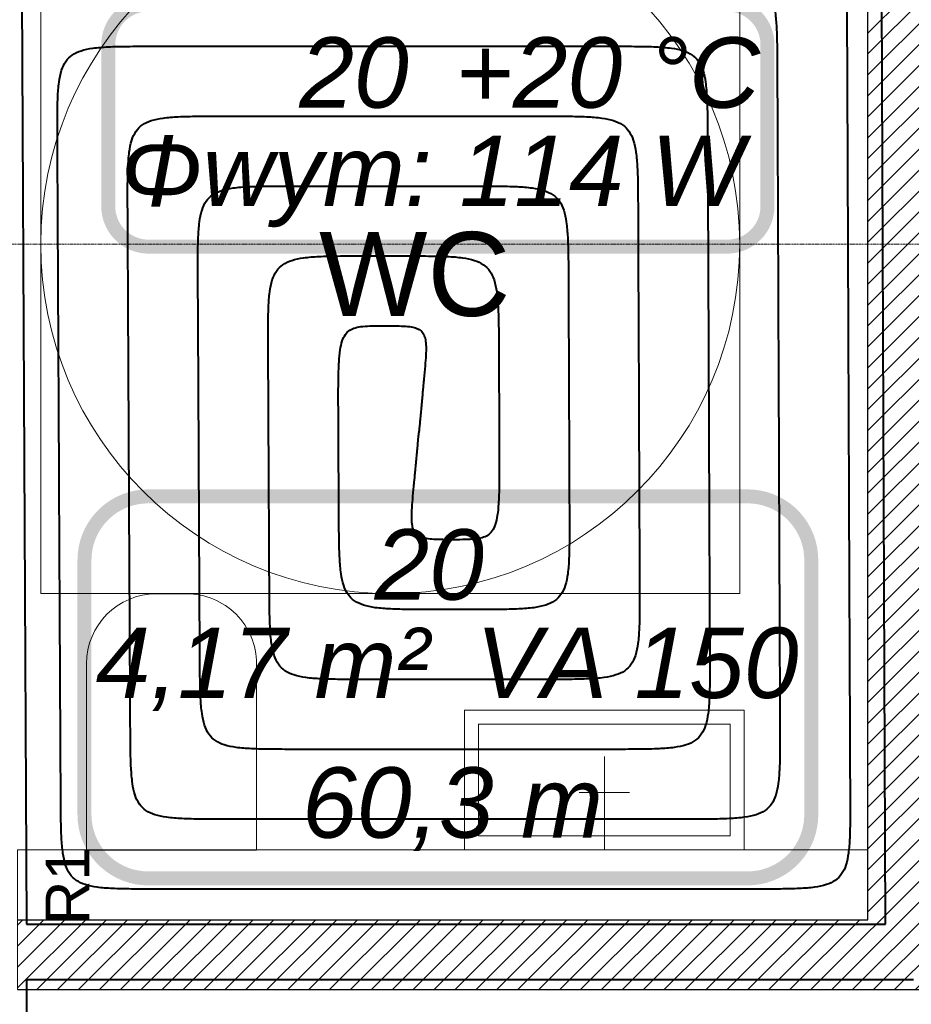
# Model space of a CAD drawing. Header units: millimetres. Extents: x 49908 to 79848, y -11883 to -3092.
# Tile 97 of 222: x 68701 to 68892, y -5190 to -4978. Entities that reach past the tile are written whole.
import ezdxf
from ezdxf.enums import TextEntityAlignment as Align
from ezdxf.lldxf.tags import DXFTag

# ---------------------------------------------------------------- set-up
doc = ezdxf.new("R2010")
doc.units = ezdxf.units.MM
doc.linetypes.add('AUSGEZOGEN', pattern=[0])
doc.linetypes.add('DASHDOT', pattern=[1, 0.5, -0.25, 0, -0.25])
for name, color, linetype, lineweight in [('A wyp ruchome', 9, 'Continuous', 9), ('A_HATCH', 9, 'Continuous', 9), ('A_MUROWANE', 9, 'Continuous', 25), ('A_OSIE', 9, 'DASHDOT', 9), ('\x9dciany', 9, 'Continuous', 9)]:
    doc.layers.add(name, color=color, linetype=linetype, lineweight=lineweight)
doc.layers.add('IS_Inne_Urzadzenia_Therm', color=7, linetype='Continuous')
doc.layers.add('IS_Text_Konstrukcji', color=7, linetype='Continuous')
doc.layers.add('IS_Ogrzewanie_płaszczyznowe', color=7, linetype='SOLID', true_color=0xac00e6)
doc.layers.add('IS_Ogrzewanie_płaszczyznowe_-_opis', color=7, linetype='SOLID', true_color=0xf000f0)
doc.layers.add('IS_Rys.pętli_o.p._Powrót', color=7, linetype='DASH', lineweight=13, true_color=0x4c9a5f)
doc.layers.add('IS_Rys.pętli_o.p._Zasilanie', color=7, linetype='SOLID', lineweight=13, true_color=0xff8c1a)
doc.styles.add('Arial CE', font='arial.ttf')
tags = doc.linetypes.add('DASH', pattern=[15, 10, -5]).pattern_tags.tags
tags[6:7] = [DXFTag(74, 4), DXFTag(75, 0), DXFTag(340, '0'), DXFTag(46, 0.0), DXFTag(50, 0.0), DXFTag(44, 0.0), DXFTag(45, 0.0)]
tags[4:5] = [DXFTag(74, 4), DXFTag(75, 0), DXFTag(340, '0'), DXFTag(46, 0.0), DXFTag(50, 0.0), DXFTag(44, 0.0), DXFTag(45, 0.0)]
tags = doc.linetypes.add('SOLID', pattern=[10, 10, 0]).pattern_tags.tags
tags[6:7] = [DXFTag(74, 4), DXFTag(75, 0), DXFTag(340, '0'), DXFTag(46, 0.0), DXFTag(50, 0.0), DXFTag(44, 0.0), DXFTag(45, 0.0)]
tags[4:5] = [DXFTag(74, 4), DXFTag(75, 0), DXFTag(340, '0'), DXFTag(46, 0.0), DXFTag(50, 0.0), DXFTag(44, 0.0), DXFTag(45, 0.0)]

msp = doc.modelspace()

# ---------------------------------------------------------------- hatches: boundary and pattern name
at = {"layer": 'A_HATCH', "transparency": 33554687}
h = msp.add_hatch(dxfattribs=at)
h.set_pattern_fill('ANSI31', color=256, angle=360)
h.set_pattern_definition([(45, (16000, 0), (-2.24506403, 2.24506403), [])])
h.paths.add_polyline_path([(69080.47, -5171.63), (68897.97, -5171.63), (68897.97, -4946.63), (68882.97, -4946.63), (68882.97, -5171.63), (68700.47, -5171.63), (68700.47, -5186.63), (69080.47, -5186.63)])

# ---------------------------------------------------------------- linework, layer by layer
at = {"layer": 'A wyp ruchome'}
msp.add_lwpolyline([(68751.79, -5156.66), (68751.78, -5116.66, 0.414214), (68736.77, -5101.67), (68730.27, -5101.67, 0.414205), (68715.28, -5116.68), (68715.29, -5156.67), (68751.79, -5156.66)], format="xyb", dxfattribs=at)
for points in [[(68796.44, -5126.62), (68856.44, -5126.62), (68856.44, -5156.62), (68796.44, -5156.62)], [(68799.44, -5129.62), (68853.44, -5129.62), (68853.44, -5153.62), (68799.44, -5153.62)]]:
    msp.add_lwpolyline(points, close=True, dxfattribs=at)
at = {"layer": 'A wyp ruchome', "color": 8, "linetype": 'AUSGEZOGEN', "lineweight": 0}
for points in [[(68826.44, -5156.62), (68826.44, -5136.62)], [(68821.05, -5144.32), (68831.82, -5144.32)]]:
    msp.add_lwpolyline(points, dxfattribs=at)
at = {"layer": 'A wyp ruchome'}
msp.add_lwpolyline([(68882.97, -5156.62), (68700.47, -5156.62), (68700.47, -5186.63)], dxfattribs=at)
at = {"layer": 'A_MUROWANE'}
msp.add_line((68700.47, -5186.63), (69080.47, -5186.63), dxfattribs=at)
msp.add_lwpolyline([(68700.47, -5171.63), (68882.97, -5171.63), (68882.97, -4946.63)], dxfattribs=at)
at = {"layer": 'A_OSIE', "ltscale": 0.3, "transparency": 33554559}
msp.add_line((70341.81, -5026.63), (67440.85, -5026.63), dxfattribs=at)
at = {"layer": 'IS_Ogrzewanie_płaszczyznowe', "lineweight": 40}
for p, q in [((68701.24, -4946.65), (68702.39, -5172.55)), ((68886.78, -5172.55), (68885.86, -4946.65)), ((68702.39, -5172.55), (68886.78, -5172.55)), ((68892.8, -5184.55), (68702.42, -5184.55)), ((68702.42, -5184.55), (68702.42, -5486.65))]:
    msp.add_line(p, q, dxfattribs=at)
at = {"layer": 'IS_Ogrzewanie_płaszczyznowe_-_opis'}
msp.add_lwpolyline([(68728.51, -5162.75, 3, 3, 0), (68857.18, -5162.75, 3, 3, 0.414214), (68870.84, -5149.08, 3, 3, 0), (68870.84, -5094.41, 3, 3, 0.414214), (68857.18, -5080.75, 3, 3, 0), (68728.51, -5080.75, 3, 3, 0.414214), (68714.84, -5094.41, 3, 3, 0), (68714.84, -5149.08, 3, 3, 0.414214), (68728.51, -5162.75, 3, 3, 0)], format="xyseb", dxfattribs=at)
at = {"layer": 'IS_Rys.pętli_o.p._Powrót', "lineweight": 40}
for points, knots in [([(68878.47, -4974.15), (68878.47, -4975.47), (68878.49, -4980.44), (68878.54, -4990.84), (68878.6, -5006.63), (68878.68, -5026.28), (68878.77, -5048.23), (68878.86, -5070.96), (68878.95, -5092.92), (68879.03, -5112.56), (68879.1, -5128.35), (68879.14, -5138.76), (68879.16, -5143.72), (68879.17, -5145.05)], [0, 0, 0, 0, 0.039804, 0.148945, 0.312015, 0.513605, 0.738307, 0.970713, 1.195415, 1.397005, 1.560075, 1.669216, 1.70902, 1.70902, 1.70902, 1.70902]), ([(68709.04, -5004.15), (68709.03, -5002.49), (68709.01, -4999.47), (68709.07, -4995.37), (68709.29, -4992.06), (68709.79, -4989.43), (68710.69, -4987.37), (68712.17, -4985.88), (68714.23, -4984.97), (68716.85, -4984.46), (68720.16, -4984.22), (68724.26, -4984.14), (68727.28, -4984.15), (68728.94, -4984.15)], [0, 0, 0, 0, 0.0497365, 0.090466, 0.1231833, 0.1491516, 0.1702801, 0.1895688, 0.2106973, 0.2366656, 0.2693829, 0.3101124, 0.3598489, 0.3598489, 0.3598489, 0.3598489]), ([(68728.94, -4984.15), (68729.71, -4984.15), (68732.6, -4984.15), (68738.66, -4984.15), (68747.86, -4984.15), (68759.31, -4984.15), (68772.1, -4984.15), (68785.34, -4984.15), (68798.14, -4984.15), (68809.58, -4984.15), (68818.78, -4984.15), (68824.84, -4984.15), (68827.74, -4984.15), (68828.51, -4984.15)], [0, 0, 0, 0, 0.0231915, 0.086781, 0.1817912, 0.2992448, 0.4301644, 0.5655726, 0.6964922, 0.8139458, 0.908956, 0.9725455, 0.995737, 0.995737, 0.995737, 0.995737]), ([(68828.51, -4984.15), (68830.17, -4984.15), (68833.18, -4984.14), (68837.29, -4984.22), (68840.6, -4984.46), (68843.23, -4984.97), (68845.29, -4985.88), (68846.78, -4987.37), (68847.7, -4989.43), (68848.22, -4992.06), (68848.48, -4995.37), (68848.57, -4999.47), (68848.58, -5002.49), (68848.59, -5004.15)], [0, 0, 0, 0, 0.0497379, 0.090477, 0.1232205, 0.1492386, 0.170443, 0.1898203, 0.2110247, 0.2370428, 0.2697863, 0.3105254, 0.3602633, 0.3602633, 0.3602633, 0.3602633]), ([(68709.75, -5145.05), (68709.75, -5143.95), (68709.73, -5139.86), (68709.68, -5131.29), (68709.62, -5118.26), (68709.53, -5102.07), (68709.44, -5083.97), (68709.35, -5065.23), (68709.26, -5047.13), (68709.17, -5030.93), (68709.11, -5017.91), (68709.06, -5009.33), (68709.04, -5005.24), (68709.04, -5004.15)], [0, 0, 0, 0, 0.032817, 0.1228, 0.257245, 0.423449, 0.608708, 0.800318, 0.985577, 1.151781, 1.286226, 1.376209, 1.409026, 1.409026, 1.409026, 1.409026]), ([(68848.59, -5004.15), (68848.59, -5005.01), (68848.61, -5008.23), (68848.63, -5014.98), (68848.68, -5025.23), (68848.73, -5037.97), (68848.79, -5052.22), (68848.85, -5066.97), (68848.91, -5081.22), (68848.96, -5093.97), (68849, -5104.22), (68849.03, -5110.96), (68849.04, -5114.19), (68849.04, -5115.05)], [0, 0, 0, 0, 0.02583, 0.096653, 0.202472, 0.333288, 0.479101, 0.629914, 0.775728, 0.906543, 1.012362, 1.083186, 1.109015, 1.109015, 1.109015, 1.109015]), ([(68739.19, -5034.15), (68739.18, -5032.49), (68739.16, -5029.47), (68739.22, -5025.37), (68739.45, -5022.06), (68739.94, -5019.43), (68740.84, -5017.37), (68742.32, -5015.88), (68744.38, -5014.97), (68747, -5014.46), (68750.31, -5014.22), (68754.41, -5014.14), (68757.43, -5014.15), (68759.09, -5014.15)], [0, 0, 0, 0, 0.0497365, 0.090466, 0.1231833, 0.1491516, 0.1702801, 0.1895688, 0.2106973, 0.2366656, 0.2693829, 0.3101124, 0.3598489, 0.3598489, 0.3598489, 0.3598489]), ([(68759.09, -5014.15), (68759.4, -5014.15), (68760.54, -5014.15), (68762.95, -5014.15), (68766.6, -5014.15), (68771.15, -5014.15), (68776.23, -5014.15), (68781.49, -5014.15), (68786.57, -5014.15), (68791.11, -5014.15), (68794.77, -5014.15), (68797.18, -5014.15), (68798.32, -5014.15), (68798.63, -5014.15)], [0, 0, 0, 0, 0.0092099, 0.034463, 0.072194, 0.1188378, 0.1708294, 0.2246035, 0.2765951, 0.3232389, 0.3609699, 0.386223, 0.3954329, 0.3954329, 0.3954329, 0.3954329]), ([(68798.63, -5014.15), (68800.29, -5014.15), (68803.31, -5014.14), (68807.41, -5014.22), (68810.72, -5014.46), (68813.35, -5014.97), (68815.41, -5015.88), (68816.91, -5017.37), (68817.83, -5019.43), (68818.35, -5022.06), (68818.6, -5025.37), (68818.7, -5029.47), (68818.71, -5032.49), (68818.71, -5034.15)], [0, 0, 0, 0, 0.0497379, 0.090477, 0.1232205, 0.1492386, 0.170443, 0.1898203, 0.2110247, 0.2370428, 0.2697863, 0.3105254, 0.3602633, 0.3602633, 0.3602633, 0.3602633]), ([(68739.6, -5115.05), (68739.6, -5114.42), (68739.59, -5112.07), (68739.56, -5107.15), (68739.52, -5099.67), (68739.48, -5090.37), (68739.42, -5079.98), (68739.37, -5069.22), (68739.32, -5058.82), (68739.27, -5049.52), (68739.23, -5042.05), (68739.2, -5037.12), (68739.19, -5034.77), (68739.19, -5034.15)], [0, 0, 0, 0, 0.0188427, 0.070508, 0.1477021, 0.243131, 0.3495008, 0.4595176, 0.5658874, 0.6613163, 0.7385104, 0.7901757, 0.8090184, 0.8090184, 0.8090184, 0.8090184]), ([(68818.71, -5034.15), (68818.71, -5034.54), (68818.72, -5036.02), (68818.73, -5039.12), (68818.75, -5043.82), (68818.78, -5049.67), (68818.8, -5056.21), (68818.83, -5062.98), (68818.86, -5069.52), (68818.88, -5075.37), (68818.9, -5080.08), (68818.91, -5083.17), (68818.92, -5084.65), (68818.92, -5085.05)], [0, 0, 0, 0, 0.0118552, 0.0443615, 0.0929298, 0.1529708, 0.2198955, 0.2891148, 0.3560396, 0.4160806, 0.4646488, 0.4971551, 0.5090104, 0.5090104, 0.5090104, 0.5090104]), ([(68769.34, -5064.15), (68769.33, -5062.49), (68769.32, -5059.47), (68769.33, -5055.37), (68769.44, -5052.08), (68769.66, -5049.49), (68770.07, -5047.52), (68770.72, -5046.04), (68771.73, -5045.02), (68773.07, -5044.47), (68774.71, -5044.22), (68776.72, -5044.14), (68778.19, -5044.15), (68779, -5044.15)], [0, 0, 0, 0, 0.0497367, 0.0904586, 0.1230883, 0.1486135, 0.1681916, 0.1833752, 0.1964064, 0.209959, 0.2261053, 0.2459925, 0.2702551, 0.2702551, 0.2702551, 0.2702551]), ([(68779, -5044.15), (68779.81, -5044.15), (68781.27, -5044.15), (68783.27, -5044.19), (68784.87, -5044.33), (68786.13, -5044.62), (68787.11, -5045.16), (68787.75, -5046.03), (68788.07, -5047.2), (68788.18, -5048.7), (68788.12, -5050.59), (68787.93, -5052.94), (68787.77, -5054.67), (68787.68, -5055.62)], [0, 0, 0, 0, 0.0242549, 0.0440726, 0.0599113, 0.0724156, 0.0826836, 0.0925235, 0.1040035, 0.1186364, 0.1373481, 0.1607713, 0.1894252, 0.1894252, 0.1894252, 0.1894252]), ([(68787.68, -5055.62), (68787.68, -5055.71), (68787.64, -5056.04), (68787.58, -5056.74), (68787.48, -5057.8), (68787.36, -5059.12), (68787.22, -5060.6), (68787.08, -5062.12), (68786.94, -5063.6), (68786.82, -5064.92), (68786.72, -5065.98), (68786.65, -5066.67), (68786.62, -5067.01), (68786.61, -5067.1)], [0, 0, 0, 0, 0.0026842, 0.0100442, 0.0210408, 0.0346351, 0.049788, 0.0654603, 0.0806132, 0.0942075, 0.1052041, 0.1125641, 0.1152483, 0.1152483, 0.1152483, 0.1152483]), ([(68769.45, -5085.05), (68769.45, -5084.88), (68769.45, -5084.28), (68769.44, -5083.01), (68769.43, -5081.07), (68769.42, -5078.67), (68769.4, -5075.99), (68769.39, -5073.21), (68769.38, -5070.52), (68769.36, -5068.12), (68769.35, -5066.19), (68769.35, -5064.92), (68769.34, -5064.31), (68769.34, -5064.15)], [0, 0, 0, 0, 0.004868, 0.0182158, 0.038159, 0.0628131, 0.0902938, 0.1187168, 0.1461975, 0.1708517, 0.1907948, 0.2041426, 0.2090106, 0.2090106, 0.2090106, 0.2090106]), ([(68789.55, -5105.05), (68787.89, -5105.05), (68784.88, -5105.05), (68780.77, -5104.97), (68777.46, -5104.73), (68774.83, -5104.22), (68772.77, -5103.31), (68771.27, -5101.82), (68770.35, -5099.76), (68769.83, -5097.14), (68769.57, -5093.83), (68769.47, -5089.72), (68769.46, -5086.7), (68769.45, -5085.05)], [0, 0, 0, 0, 0.049738, 0.0904782, 0.1232245, 0.149248, 0.1704605, 0.1898475, 0.21106, 0.2370835, 0.2698298, 0.31057, 0.360308, 0.360308, 0.360308, 0.360308]), ([(68818.92, -5085.05), (68818.93, -5086.7), (68818.94, -5089.72), (68818.88, -5093.83), (68818.65, -5097.14), (68818.16, -5099.76), (68817.25, -5101.82), (68815.77, -5103.31), (68813.71, -5104.22), (68811.09, -5104.73), (68807.78, -5104.97), (68803.68, -5105.05), (68800.66, -5105.05), (68799, -5105.05)], [0, 0, 0, 0, 0.0497367, 0.0904672, 0.1231874, 0.1491611, 0.1702978, 0.189596, 0.2107327, 0.2367064, 0.2694266, 0.3101571, 0.3598938, 0.3598938, 0.3598938, 0.3598938]), ([(68799, -5105.05), (68798.93, -5105.05), (68798.66, -5105.05), (68798.08, -5105.05), (68797.21, -5105.05), (68796.12, -5105.05), (68794.91, -5105.05), (68793.65, -5105.05), (68792.43, -5105.05), (68791.35, -5105.05), (68790.47, -5105.05), (68789.9, -5105.05), (68789.62, -5105.05), (68789.55, -5105.05)], [0, 0, 0, 0, 0.00220161, 0.00823828, 0.01725778, 0.02840787, 0.04083631, 0.05369087, 0.06611931, 0.0772694, 0.0862889, 0.09232557, 0.09452718, 0.09452718, 0.09452718, 0.09452718]), ([(68759.7, -5135.05), (68758.04, -5135.05), (68755.03, -5135.05), (68750.92, -5134.97), (68747.61, -5134.73), (68744.98, -5134.22), (68742.92, -5133.31), (68741.42, -5131.82), (68740.5, -5129.76), (68739.98, -5127.14), (68739.72, -5123.83), (68739.62, -5119.72), (68739.61, -5116.7), (68739.6, -5115.05)], [0, 0, 0, 0, 0.049738, 0.0904782, 0.1232245, 0.149248, 0.1704605, 0.1898475, 0.21106, 0.2370835, 0.2698298, 0.31057, 0.360308, 0.360308, 0.360308, 0.360308]), ([(68849.04, -5115.05), (68849.05, -5116.7), (68849.07, -5119.72), (68849.01, -5123.83), (68848.78, -5127.14), (68848.28, -5129.76), (68847.38, -5131.82), (68845.89, -5133.31), (68843.84, -5134.22), (68841.21, -5134.73), (68837.91, -5134.97), (68833.8, -5135.05), (68830.78, -5135.05), (68829.13, -5135.05)], [0, 0, 0, 0, 0.0497367, 0.0904672, 0.1231874, 0.1491611, 0.1702978, 0.189596, 0.2107327, 0.2367064, 0.2694266, 0.3101571, 0.3598938, 0.3598938, 0.3598938, 0.3598938]), ([(68829.13, -5135.05), (68828.59, -5135.05), (68826.57, -5135.05), (68822.35, -5135.05), (68815.93, -5135.05), (68807.95, -5135.05), (68799.03, -5135.05), (68789.8, -5135.05), (68780.88, -5135.05), (68772.9, -5135.05), (68766.48, -5135.05), (68762.26, -5135.05), (68760.24, -5135.05), (68759.7, -5135.05)], [0, 0, 0, 0, 0.0161693, 0.0605044, 0.1267463, 0.2086359, 0.2999141, 0.3943218, 0.4856, 0.5674896, 0.6337315, 0.6780666, 0.6942359, 0.6942359, 0.6942359, 0.6942359]), ([(68729.85, -5165.05), (68728.2, -5165.05), (68725.18, -5165.05), (68721.07, -5164.97), (68717.76, -5164.73), (68715.13, -5164.22), (68713.07, -5163.31), (68711.58, -5161.82), (68710.65, -5159.76), (68710.13, -5157.14), (68709.87, -5153.83), (68709.77, -5149.72), (68709.76, -5146.7), (68709.75, -5145.05)], [0, 0, 0, 0, 0.049738, 0.0904782, 0.1232245, 0.149248, 0.1704605, 0.1898475, 0.21106, 0.2370835, 0.2698298, 0.31057, 0.360308, 0.360308, 0.360308, 0.360308]), ([(68879.17, -5145.05), (68879.17, -5146.7), (68879.19, -5149.72), (68879.13, -5153.83), (68878.9, -5157.14), (68878.4, -5159.76), (68877.5, -5161.82), (68876.01, -5163.31), (68873.96, -5164.22), (68871.34, -5164.73), (68868.03, -5164.97), (68863.92, -5165.05), (68860.91, -5165.05), (68859.25, -5165.05)], [0, 0, 0, 0, 0.0497367, 0.0904672, 0.1231874, 0.1491611, 0.1702978, 0.189596, 0.2107327, 0.2367064, 0.2694266, 0.3101571, 0.3598938, 0.3598938, 0.3598938, 0.3598938]), ([(68859.25, -5165.05), (68858.24, -5165.05), (68854.49, -5165.05), (68846.61, -5165.05), (68834.65, -5165.05), (68819.78, -5165.05), (68803.16, -5165.05), (68785.95, -5165.05), (68769.32, -5165.05), (68754.45, -5165.05), (68742.49, -5165.05), (68734.62, -5165.05), (68730.86, -5165.05), (68729.85, -5165.05)], [0, 0, 0, 0, 0.030137, 0.112771, 0.236235, 0.388864, 0.558992, 0.734953, 0.905081, 1.05771, 1.181174, 1.263808, 1.293945, 1.293945, 1.293945, 1.293945])]:
    msp.add_open_spline(points, degree=3, knots=knots, dxfattribs=at)
at = {"layer": 'IS_Rys.pętli_o.p._Zasilanie', "lineweight": 40}
for points, knots in [([(68843.45, -4969.15), (68845.11, -4969.15), (68848.12, -4969.14), (68852.23, -4969.22), (68855.54, -4969.46), (68858.17, -4969.97), (68860.23, -4970.88), (68861.72, -4972.37), (68862.64, -4974.43), (68863.16, -4977.06), (68863.42, -4980.37), (68863.51, -4984.47), (68863.52, -4987.49), (68863.53, -4989.15)], [0, 0, 0, 0, 0.0497379, 0.090477, 0.1232205, 0.1492386, 0.170443, 0.1898203, 0.2110247, 0.2370428, 0.2697863, 0.3105254, 0.3602633, 0.3602633, 0.3602633, 0.3602633]), ([(68863.53, -4989.15), (68863.53, -4990.24), (68863.55, -4994.33), (68863.59, -5002.91), (68863.64, -5015.93), (68863.71, -5032.13), (68863.78, -5050.23), (68863.86, -5068.97), (68863.93, -5087.07), (68864, -5103.26), (68864.05, -5116.29), (68864.08, -5124.86), (68864.1, -5128.95), (68864.11, -5130.05)], [0, 0, 0, 0, 0.032817, 0.122799, 0.257244, 0.423446, 0.608704, 0.800314, 0.985571, 1.151774, 1.286218, 1.376201, 1.409018, 1.409018, 1.409018, 1.409018]), ([(68724.11, -5019.15), (68724.1, -5017.49), (68724.09, -5014.47), (68724.14, -5010.37), (68724.37, -5007.06), (68724.86, -5004.43), (68725.77, -5002.37), (68727.25, -5000.88), (68729.3, -4999.97), (68731.92, -4999.46), (68735.23, -4999.22), (68739.34, -4999.14), (68742.35, -4999.15), (68744.01, -4999.15)], [0, 0, 0, 0, 0.0497365, 0.090466, 0.1231833, 0.1491516, 0.1702801, 0.1895688, 0.2106973, 0.2366656, 0.2693829, 0.3101124, 0.3598489, 0.3598489, 0.3598489, 0.3598489]), ([(68744.01, -4999.15), (68744.55, -4999.15), (68746.57, -4999.15), (68750.81, -4999.15), (68757.23, -4999.15), (68765.23, -4999.15), (68774.17, -4999.15), (68783.42, -4999.15), (68792.35, -4999.15), (68800.35, -4999.15), (68806.78, -4999.15), (68811.01, -4999.15), (68813.03, -4999.15), (68813.57, -4999.15)], [0, 0, 0, 0, 0.0162007, 0.060622, 0.1269926, 0.2090413, 0.3004969, 0.3950881, 0.4865436, 0.5685923, 0.634963, 0.6793842, 0.6955849, 0.6955849, 0.6955849, 0.6955849]), ([(68813.57, -4999.15), (68815.23, -4999.15), (68818.24, -4999.14), (68822.35, -4999.22), (68825.66, -4999.46), (68828.29, -4999.97), (68830.35, -5000.88), (68831.85, -5002.37), (68832.77, -5004.43), (68833.28, -5007.06), (68833.54, -5010.37), (68833.64, -5014.47), (68833.65, -5017.49), (68833.65, -5019.15)], [0, 0, 0, 0, 0.0497379, 0.090477, 0.1232205, 0.1492386, 0.170443, 0.1898203, 0.2110247, 0.2370428, 0.2697863, 0.3105254, 0.3602633, 0.3602633, 0.3602633, 0.3602633]), ([(68724.68, -5130.05), (68724.67, -5129.19), (68724.66, -5125.96), (68724.62, -5119.22), (68724.57, -5108.97), (68724.51, -5096.22), (68724.43, -5081.97), (68724.36, -5067.22), (68724.29, -5052.97), (68724.22, -5040.23), (68724.17, -5029.98), (68724.13, -5023.23), (68724.12, -5020.01), (68724.11, -5019.15)], [0, 0, 0, 0, 0.02583, 0.096654, 0.202474, 0.33329, 0.479104, 0.629918, 0.775732, 0.906549, 1.012368, 1.083192, 1.109022, 1.109022, 1.109022, 1.109022]), ([(68833.65, -5019.15), (68833.65, -5019.77), (68833.66, -5022.12), (68833.68, -5027.05), (68833.71, -5034.52), (68833.75, -5043.82), (68833.8, -5054.22), (68833.84, -5064.98), (68833.88, -5075.37), (68833.92, -5084.67), (68833.95, -5092.15), (68833.97, -5097.07), (68833.98, -5099.42), (68833.98, -5100.05)], [0, 0, 0, 0, 0.0188425, 0.0705075, 0.1477011, 0.2431293, 0.3494984, 0.4595145, 0.5658835, 0.6613118, 0.7385054, 0.7901704, 0.8090129, 0.8090129, 0.8090129, 0.8090129]), ([(68754.27, -5049.15), (68754.26, -5047.49), (68754.24, -5044.47), (68754.3, -5040.37), (68754.52, -5037.06), (68755.02, -5034.43), (68755.92, -5032.37), (68757.4, -5030.88), (68759.46, -5029.97), (68762.08, -5029.46), (68765.39, -5029.22), (68769.49, -5029.14), (68772.51, -5029.15), (68774.16, -5029.15)], [0, 0, 0, 0, 0.0497365, 0.090466, 0.1231833, 0.1491516, 0.1702801, 0.1895688, 0.2106973, 0.2366656, 0.2693829, 0.3101124, 0.3598489, 0.3598489, 0.3598489, 0.3598489]), ([(68774.16, -5029.15), (68774.24, -5029.15), (68774.52, -5029.15), (68775.1, -5029.15), (68775.98, -5029.15), (68777.07, -5029.15), (68778.3, -5029.15), (68779.56, -5029.15), (68780.79, -5029.15), (68781.88, -5029.15), (68782.76, -5029.15), (68783.34, -5029.15), (68783.62, -5029.15), (68783.69, -5029.15)], [0, 0, 0, 0, 0.00221916, 0.00830397, 0.01739539, 0.02863438, 0.04116192, 0.05411898, 0.06664652, 0.07788552, 0.08697694, 0.09306174, 0.09528091, 0.09528091, 0.09528091, 0.09528091]), ([(68783.69, -5029.15), (68785.35, -5029.15), (68788.37, -5029.14), (68792.47, -5029.22), (68795.78, -5029.46), (68798.41, -5029.97), (68800.47, -5030.88), (68801.97, -5032.37), (68802.89, -5034.43), (68803.41, -5037.06), (68803.66, -5040.37), (68803.76, -5044.47), (68803.77, -5047.49), (68803.77, -5049.15)], [0, 0, 0, 0, 0.0497379, 0.090477, 0.1232205, 0.1492386, 0.170443, 0.1898203, 0.2110247, 0.2370428, 0.2697863, 0.3105254, 0.3602633, 0.3602633, 0.3602633, 0.3602633]), ([(68754.53, -5100.05), (68754.52, -5099.65), (68754.52, -5098.17), (68754.5, -5095.08), (68754.48, -5090.37), (68754.45, -5084.52), (68754.41, -5077.98), (68754.38, -5071.21), (68754.35, -5064.67), (68754.32, -5058.82), (68754.29, -5054.12), (68754.28, -5051.02), (68754.27, -5049.54), (68754.27, -5049.15)], [0, 0, 0, 0, 0.0118553, 0.0443619, 0.0929305, 0.1529721, 0.2198973, 0.2891172, 0.3560424, 0.416084, 0.4646526, 0.4971592, 0.5090145, 0.5090145, 0.5090145, 0.5090145]), ([(68803.77, -5049.15), (68803.78, -5049.31), (68803.78, -5049.92), (68803.78, -5051.19), (68803.79, -5053.12), (68803.8, -5055.52), (68803.81, -5058.21), (68803.82, -5060.99), (68803.83, -5063.67), (68803.84, -5066.07), (68803.85, -5068.01), (68803.86, -5069.28), (68803.86, -5069.88), (68803.86, -5070.05)], [0, 0, 0, 0, 0.004868, 0.0182156, 0.0381585, 0.0628123, 0.0902926, 0.1187152, 0.1461956, 0.1708494, 0.1907923, 0.2041399, 0.2090079, 0.2090079, 0.2090079, 0.2090079]), ([(68785.54, -5078.57), (68785.55, -5078.48), (68785.58, -5078.15), (68785.65, -5077.45), (68785.75, -5076.39), (68785.87, -5075.07), (68786.01, -5073.6), (68786.15, -5072.07), (68786.29, -5070.6), (68786.41, -5069.28), (68786.51, -5068.22), (68786.57, -5067.52), (68786.61, -5067.19), (68786.61, -5067.1)], [0, 0, 0, 0, 0.0026842, 0.0100442, 0.0210408, 0.0346351, 0.049788, 0.0654603, 0.0806132, 0.0942075, 0.1052041, 0.1125641, 0.1152483, 0.1152483, 0.1152483, 0.1152483]), ([(68803.86, -5070.05), (68803.87, -5071.7), (68803.88, -5074.72), (68803.86, -5078.82), (68803.76, -5082.12), (68803.52, -5084.7), (68803.12, -5086.68), (68802.47, -5088.16), (68801.46, -5089.17), (68800.13, -5089.72), (68798.49, -5089.97), (68796.48, -5090.05), (68795.02, -5090.05), (68794.21, -5090.05)], [0, 0, 0, 0, 0.0497368, 0.0904592, 0.1230902, 0.1486173, 0.1681974, 0.1833802, 0.1964024, 0.2099337, 0.2260462, 0.2458881, 0.2700941, 0.2700941, 0.2700941, 0.2700941]), ([(68794.21, -5090.05), (68793.4, -5090.05), (68791.94, -5090.05), (68789.94, -5090), (68788.35, -5089.86), (68787.09, -5089.57), (68786.12, -5089.03), (68785.48, -5088.16), (68785.16, -5086.99), (68785.05, -5085.5), (68785.11, -5083.6), (68785.29, -5081.25), (68785.46, -5079.52), (68785.54, -5078.57)], [0, 0, 0, 0, 0.0241982, 0.0439695, 0.0597712, 0.0722475, 0.0824968, 0.0923273, 0.1038042, 0.1184365, 0.1371483, 0.1605716, 0.1892254, 0.1892254, 0.1892254, 0.1892254]), ([(68774.63, -5120.05), (68772.97, -5120.05), (68769.95, -5120.05), (68765.85, -5119.97), (68762.53, -5119.73), (68759.91, -5119.22), (68757.84, -5118.31), (68756.35, -5116.82), (68755.43, -5114.76), (68754.9, -5112.14), (68754.64, -5108.83), (68754.55, -5104.72), (68754.53, -5101.7), (68754.53, -5100.05)], [0, 0, 0, 0, 0.049738, 0.0904782, 0.1232245, 0.149248, 0.1704605, 0.1898475, 0.21106, 0.2370835, 0.2698298, 0.31057, 0.360308, 0.360308, 0.360308, 0.360308]), ([(68833.98, -5100.05), (68833.99, -5101.7), (68834, -5104.72), (68833.95, -5108.83), (68833.71, -5112.14), (68833.22, -5114.76), (68832.31, -5116.82), (68830.83, -5118.31), (68828.78, -5119.22), (68826.15, -5119.73), (68822.84, -5119.97), (68818.74, -5120.05), (68815.72, -5120.05), (68814.06, -5120.05)], [0, 0, 0, 0, 0.0497367, 0.0904672, 0.1231874, 0.1491611, 0.1702978, 0.189596, 0.2107327, 0.2367064, 0.2694266, 0.3101571, 0.3598938, 0.3598938, 0.3598938, 0.3598938]), ([(68814.06, -5120.05), (68813.76, -5120.05), (68812.61, -5120.05), (68810.21, -5120.05), (68806.57, -5120.05), (68802.03, -5120.05), (68796.97, -5120.05), (68791.72, -5120.05), (68786.66, -5120.05), (68782.12, -5120.05), (68778.48, -5120.05), (68776.08, -5120.05), (68774.93, -5120.05), (68774.63, -5120.05)], [0, 0, 0, 0, 0.0091854, 0.0343713, 0.072002, 0.1185219, 0.1703752, 0.2240064, 0.2758597, 0.3223795, 0.3600102, 0.3851961, 0.3943816, 0.3943816, 0.3943816, 0.3943816]), ([(68744.78, -5150.05), (68743.12, -5150.05), (68740.1, -5150.05), (68736, -5149.97), (68732.69, -5149.73), (68730.06, -5149.22), (68728, -5148.31), (68726.5, -5146.82), (68725.58, -5144.76), (68725.06, -5142.14), (68724.8, -5138.83), (68724.7, -5134.72), (68724.69, -5131.7), (68724.68, -5130.05)], [0, 0, 0, 0, 0.049738, 0.0904782, 0.1232245, 0.149248, 0.1704605, 0.1898475, 0.21106, 0.2370835, 0.2698298, 0.31057, 0.360308, 0.360308, 0.360308, 0.360308]), ([(68864.11, -5130.05), (68864.11, -5131.7), (68864.13, -5134.72), (68864.07, -5138.83), (68863.84, -5142.14), (68863.34, -5144.76), (68862.44, -5146.82), (68860.95, -5148.31), (68858.9, -5149.22), (68856.28, -5149.73), (68852.97, -5149.97), (68848.86, -5150.05), (68845.85, -5150.05), (68844.19, -5150.05)], [0, 0, 0, 0, 0.0497367, 0.0904672, 0.1231874, 0.1491611, 0.1702978, 0.189596, 0.2107327, 0.2367064, 0.2694266, 0.3101571, 0.3598938, 0.3598938, 0.3598938, 0.3598938]), ([(68844.19, -5150.05), (68843.42, -5150.05), (68840.53, -5150.05), (68834.48, -5150.05), (68825.29, -5150.05), (68813.86, -5150.05), (68801.09, -5150.05), (68787.87, -5150.05), (68775.1, -5150.05), (68763.67, -5150.05), (68754.49, -5150.05), (68748.44, -5150.05), (68745.55, -5150.05), (68744.78, -5150.05)], [0, 0, 0, 0, 0.0231531, 0.0866375, 0.1814906, 0.2987499, 0.429453, 0.5646373, 0.6953404, 0.8125997, 0.9074528, 0.9709372, 0.9940903, 0.9940903, 0.9940903, 0.9940903])]:
    msp.add_open_spline(points, degree=3, knots=knots, dxfattribs=at)
at = {"layer": 'IS_Text_Konstrukcji', "linetype": 'SOLID'}
msp.add_lwpolyline([(68728.61, -5027.15, 3, 3, 0), (68852.77, -5027.15, 3, 3, 0.414214), (68861.44, -5018.49, 3, 3, 0), (68861.44, -4983.82, 3, 3, 0.414214), (68852.77, -4975.15, 3, 3, 0), (68728.61, -4975.15, 3, 3, 0.414214), (68719.94, -4983.82, 3, 3, 0), (68719.94, -5018.49, 3, 3, 0.414214), (68728.61, -5027.15, 3, 3, 0)], format="xyseb", dxfattribs=at)
at = {"layer": '\x9dciany'}
for p, q in [((68705.47, -5101.63), (68705.47, -4951.63)), ((68855.47, -5101.63), (68855.47, -4951.63)), ((68705.47, -5101.63), (68855.47, -5101.63))]:
    msp.add_line(p, q, dxfattribs=at)
msp.add_circle((68780.47, -5026.63), 75, dxfattribs=at)

# ---------------------------------------------------------------- texts
at = {"layer": 'IS_Inne_Urzadzenia_Therm', "linetype": 'SOLID', "ltscale": 0.01, "insert": (68706.5, -5164.31), "char_height": 9.36, "attachment_point": 2, "rotation": 90}
msp.add_mtext('\\fArial|b0|i0;R1', dxfattribs=at)
at = {"layer": 'IS_Ogrzewanie_płaszczyznowe_-_opis', "ltscale": 0.01, "char_height": 15.12}
for s, insert, attachment_point in [('\\fArial|b0|i1;20', (68788.84, -5103.15), 8), ('\\fArial|b0|i1;4,17 m²', (68788.84, -5108.91), 3), ('\\fArial|b0|i1;VA 150', (68798.84, -5108.91), 1), ('\\fArial|b0|i1;60,3 m', (68793.84, -5138.91), 2)]:
    msp.add_mtext(s, dxfattribs=dict(at, insert=insert, attachment_point=attachment_point))
at = {"layer": 'IS_Text_Konstrukcji', "linetype": 'SOLID', "ltscale": 0.01, "char_height": 15.12}
for s, insert, attachment_point in [('\\fArial|b0|i1;20', (68784.44, -4997.55), 9), ('\\fArial|b0|i1;+20 °C', (68794.44, -4997.55), 7), ('\\fArial|b0|i1;Φwym: 114 W', (68789.44, -5003.31), 2)]:
    msp.add_mtext(s, dxfattribs=dict(at, insert=insert, attachment_point=attachment_point))
at = {"layer": '\x9dciany', "style": 'Arial CE', "width": 0.979625}
msp.add_text('WC', height=18, dxfattribs=at).set_placement((68765.2, -5042.02), (68806.24, -5042.02), align=Align.FIT)

doc.saveas('drawing.dxf')
